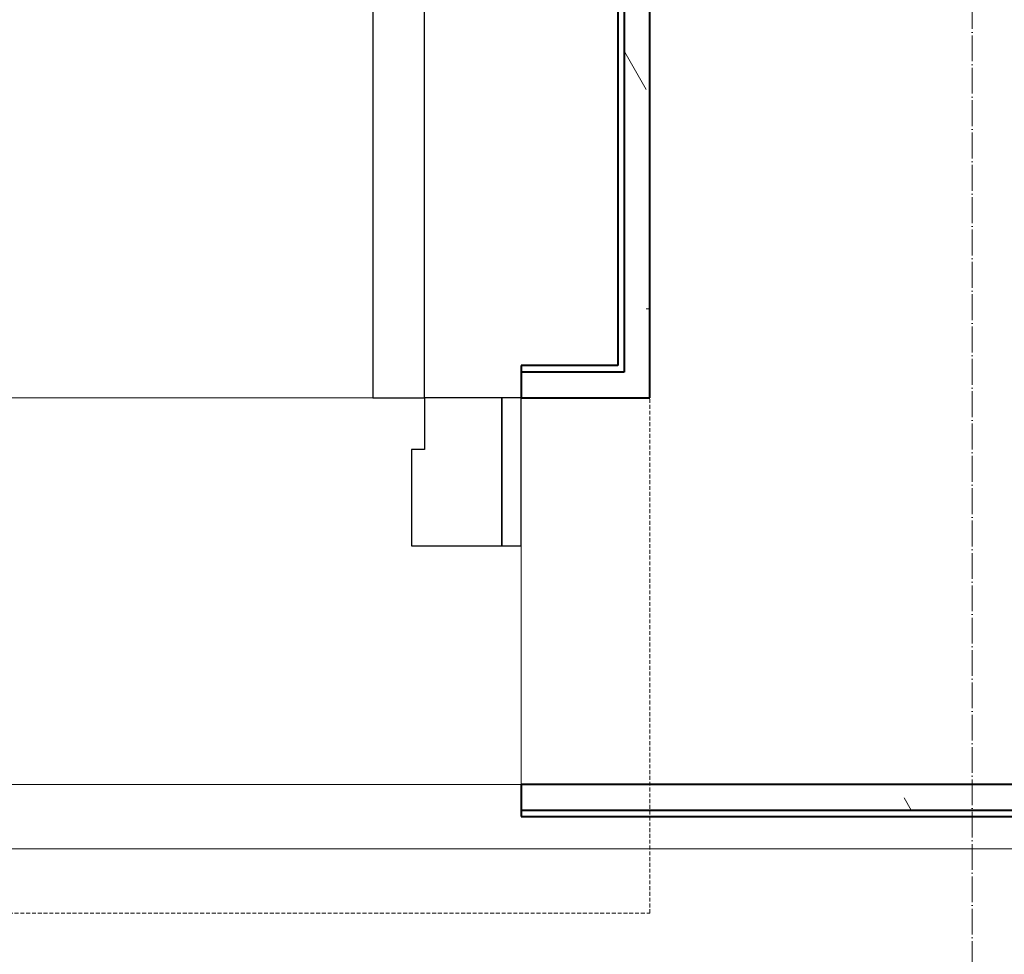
# Model space of a CAD drawing. Header units: millimetres. Extents: x -111 to 116289, y -9307 to 73893.
# Tile 66 of 128: x 45234 to 45998, y 36482 to 37207. Entities that reach past the tile are written whole.
import ezdxf

# ---------------------------------------------------------------- set-up
doc = ezdxf.new("R2010")
doc.units = ezdxf.units.MM
doc.linetypes.add('ADSK_Линия сетки', pattern=[25, 20, -2.5, 0, -2.5])
doc.linetypes.add('ADSK_Сверху', pattern=[4.5, 3, -1.5])
for name, color, linetype, lineweight in [('Двери', 7, 'Continuous', 18), ('Каркас_Импост', 7, 'Continuous', 30), ('Лестницы', 7, 'Continuous', 18), ('Монтажный зазор', 7, 'Continuous', 30), ('Оси', 7, 'Continuous', 9), ('Панель', 7, 'Continuous', 30), ('Перекрытия', 7, 'Continuous', 18), ('Стены разрез', 7, 'Continuous', 40), ('Стены штриховка', 7, 'Continuous', 40)]:
    doc.layers.add(name, color=color, linetype=linetype, lineweight=lineweight)
pattern_1 = [(0, (0, 0), (406.4, 101.6), [33.528, -271.272, 33.528, -271.272, -1625.6]), (0, (0, 0), (406.4, 101.6), [-609.6, 33.528, -576.072, 33.528, -271.272, -711.2]), (0, (0, 0), (406.4, 101.6), [-1524, 33.528, -169.672, 33.528, -474.472]), (120, (152.4, 50.8), (-291.188181, 301.1527241), [33.528, -271.272, 33.528, -271.272, -1625.6]), (120, (152.4, 50.8), (-291.188181, 301.1527241), [-609.6, 33.528, -576.072, 33.528, -271.272, -711.2]), (120, (152.4, 50.8), (-291.188181, 301.1527241), [-1524, 33.528, -169.672, 33.528, -474.472]), (240, (203.2, 254), (-115.211819, -402.7527241), [33.528, -271.272, 33.528, -271.272, -1625.6]), (240, (203.2, 254), (-115.211819, -402.7527241), [-609.6, 33.528, -576.072, 33.528, -271.272, -711.2]), (240, (203.2, 254), (-115.211819, -402.7527241), [-1524, 33.528, -169.672, 33.528, -474.472])]

# ---------------------------------------------------------------- blocks, each defined once
blk = doc.blocks.new('101_Дверь_Однопольная - _ПЧ_Мет_1000х2000_ЛК_EIS60_Л-3419452-Оборудование_B2_-11_400__На лист секция 5_-11_400')
at = {"layer": 'Каркас_Импост', "color": 253, "true_color": 0xaaaaaa}
for p, q in [((585, 150), (525, 150)), ((525, 150), (525, 110)), ((585, 35), (585, 150)), ((525, 110), (515, 110)), ((515, 110), (515, 35)), ((515, 35), (585, 35))]:
    blk.add_line(p, q, dxfattribs=at)
at = {"layer": 'Монтажный зазор', "color": 253, "true_color": 0xaaaaaa}
for p, q in [((600, 150), (585, 150)), ((585, 150), (585, 35)), ((600, 35), (600, 150)), ((585, 35), (600, 35))]:
    blk.add_line(p, q, dxfattribs=at)
at = {"layer": 'Панель', "color": 253, "true_color": 0xaaaaaa}
for p, q in [((485, 1200), (485, 150)), ((525, 150), (525, 1200)), ((485, 150), (525, 150))]:
    blk.add_line(p, q, dxfattribs=at)
blk.add_arc((525, 150), 1050, 90, 180, dxfattribs=at)
blk = doc.blocks.new('135_SLK_GD_AR_rvt-1-Оборудование_B2_-11_400__На лист секция 5_-11_400')
at = {"layer": 'Стены разрез', "lineweight": 9, "true_color": 0xaaaaaa}
h = blk.add_hatch(dxfattribs=at)
h.set_pattern_fill('FP_4', color=253, style=0, pattern_type=2)
h.set_pattern_definition(pattern_1)
h.paths.add_polyline_path([(-13033859.66, -9294480.31), (-13033859.66, -9288400.31), (-13033879.66, -9288400.31), (-13033879.66, -9294480.31)])
h = blk.add_hatch(dxfattribs=at)
h.set_pattern_fill('FP_4', color=253, style=0, pattern_type=2)
h.set_pattern_definition(pattern_1)
h.paths.add_polyline_path([(-13033859.66, -9294500.31), (-13033859.66, -9294480.31), (-13033959.66, -9294480.31), (-13033959.66, -9294500.31)])
h.paths.add_polyline_path([(-13036159.66, -9294500.31), (-13035159.66, -9294500.31), (-13035159.66, -9294480.31), (-13036159.66, -9294480.31)])
h = blk.add_hatch(dxfattribs=at)
h.set_pattern_fill('FP_4', color=253, style=0, pattern_type=2)
h.set_pattern_definition(pattern_1)
h.paths.add_polyline_path([(-13033319.66, -9294820.31), (-13033319.66, -9294800.31), (-13033959.66, -9294800.31), (-13033959.66, -9294820.31), (-13033513.33, -9294820.31)])
h.paths.add_polyline_path([(-13035159.66, -9294820.31), (-13035159.66, -9294800.31), (-13036458.66, -9294800.31), (-13036458.66, -9294820.31)])
at = {"layer": 'Лестницы', "color": 253, "linetype": 'ADSK_Сверху', "true_color": 0xaaaaaa}
for p, q in [((-13033859.78, -9294900.31), (-13033859.47, -9291900.31)), ((-13033859.74, -9294500.31), (-13033859.66, -9293100.27)), ((-13033859.74, -9294500.31), (-13033859.66, -9293100.27)), ((-13036159.74, -9294500.19), (-13033859.74, -9294500.31)), ((-13036159.74, -9294500.19), (-13033859.74, -9294500.31)), ((-13035459.66, -9294900.31), (-13033859.78, -9294900.31))]:
    blk.add_line(p, q, dxfattribs=at)
at = {"layer": 'Перекрытия', "color": 253, "true_color": 0xaaaaaa}
for p, q in [((-13034074.66, -9294500.31), (-13035084.66, -9294500.31)), ((-13035084.66, -9294500.31), (-13034074.66, -9294500.31)), ((-13033959.66, -9294800.31), (-13033959.66, -9294615.31)), ((-13035159.66, -9294800.31), (-13033959.66, -9294800.31)), ((-13033344.66, -9294850.31), (-13036959.66, -9294850.31))]:
    blk.add_line(p, q, dxfattribs=at)
at = {"layer": 'Стены разрез', "color": 253, "true_color": 0xaaaaaa}
for p, q in [((-13033859.66, -9294475.31), (-13033859.66, -9288400.31)), ((-13033884.66, -9288425.31), (-13033884.66, -9294475.31)), ((-13033884.66, -9294475.31), (-13033959.66, -9294475.31)), ((-13033959.66, -9294475.31), (-13033959.66, -9294500.31)), ((-13033859.66, -9294480.31), (-13033859.66, -9294475.31)), ((-13033859.66, -9294500.31), (-13033859.66, -9294480.31)), ((-13033959.66, -9294500.31), (-13033859.66, -9294500.31)), ((-13033319.66, -9294800.31), (-13033959.66, -9294800.31)), ((-13033959.66, -9294800.31), (-13033959.66, -9294825.31)), ((-13033959.66, -9294825.31), (-13033319.66, -9294825.31))]:
    blk.add_line(p, q, dxfattribs=at)
at = {"layer": 'Стены штриховка', "color": 253, "true_color": 0xaaaaaa}
for p, q in [((-13033879.66, -9288420.31), (-13033879.66, -9294475.31)), ((-13033879.66, -9294480.31), (-13033959.66, -9294480.31)), ((-13033879.66, -9294475.31), (-13033879.66, -9294480.31)), ((-13033959.66, -9294820.31), (-13033319.66, -9294820.31))]:
    blk.add_line(p, q, dxfattribs=at)
at = {"layer": 'Двери', "color": 253, "lineweight": 18, "true_color": 0xaaaaaa}
blk.add_blockref('101_Дверь_Однопольная - _ПЧ_Мет_1000х2000_ЛК_EIS60_Л-3419452-Оборудование_B2_-11_400__На лист секция 5_-11_400', (-13034559.66, -9294650.31), dxfattribs=at)
blk = doc.blocks.new('A$Cffbd38bb')
at = {"layer": 'Оси', "color": 253, "linetype": 'ADSK_Линия сетки', "true_color": 0xaaaaaa}
blk.add_line((44167.44, 800), (44167.44, 71114.3), dxfattribs=at)
at = {"lineweight": 5}
blk.add_blockref('135_SLK_GD_AR_rvt-1-Оборудование_B2_-11_400__На лист секция 5_-11_400', (13077777.11, 9330329.76), dxfattribs=at)

msp = doc.modelspace()

# ---------------------------------------------------------------- block references
msp.add_blockref('A$Cffbd38bb', (1805.72, 1084.05))

doc.saveas('drawing.dxf')
